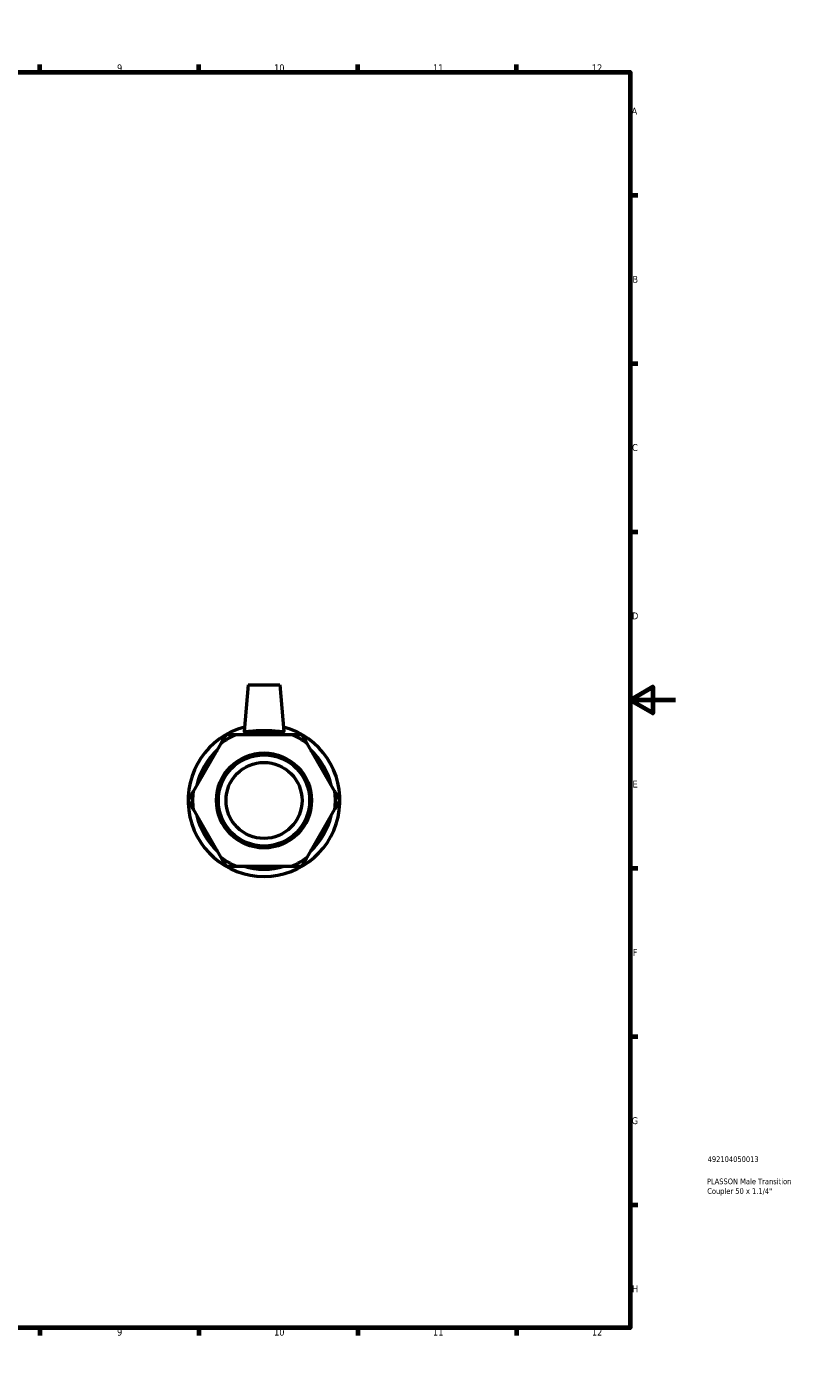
# Model space of a CAD drawing. Header units: millimetres. Extents: x 0 to 895, y -151 to 594.
# Tile 3 of 3: x 555 to 895, y 0 to 594. Entities that reach past the tile are written whole.
import ezdxf

# ---------------------------------------------------------------- set-up
doc = ezdxf.new("R2010")
doc.units = ezdxf.units.MM
for name, color, linetype, lineweight in [('Border (ANSI)', 7, 'Continuous', 70), ('Title (ISO)', 7, 'Continuous', 50), ('Visible (ANSI)', 7, 'Continuous', 50)]:
    doc.layers.add(name, color=color, linetype=linetype, lineweight=lineweight)
doc.styles.add('Note Text (ANSI)', font='tahoma.ttf')
doc.styles.add('Note Text (ISO)', font='tahoma.ttf')

# ---------------------------------------------------------------- blocks, each defined once
blk = doc.blocks.new('Borders Default Border')
at = {"layer": 'Border (ANSI)'}
for p, q in [((70.08, 574), (70.08, 577.45)), ((140.17, 574), (140.17, 577.45)), ((210.25, 574), (210.25, 577.45)), ((280.33, 574), (280.33, 577.45)), ((350.42, 574), (350.42, 577.45)), ((490.58, 574), (490.58, 577.45)), ((560.67, 574), (560.67, 577.45)), ((630.75, 574), (630.75, 577.45)), ((700.83, 574), (700.83, 577.45)), ((770.92, 574), (770.92, 577.45)), ((20, 519.75), (16.55, 519.75)), ((821, 519.75), (824.45, 519.75)), ((20, 445.5), (16.55, 445.5)), ((821, 445.5), (824.45, 445.5)), ((20, 371.25), (16.55, 371.25)), ((821, 371.25), (824.45, 371.25)), ((20, 222.75), (16.55, 222.75)), ((821, 222.75), (824.45, 222.75)), ((20, 148.5), (16.55, 148.5)), ((821, 148.5), (824.45, 148.5)), ((20, 74.25), (16.55, 74.25)), ((821, 74.25), (824.45, 74.25)), ((70.08, 20), (70.08, 16.55)), ((140.17, 20), (140.17, 16.55)), ((210.25, 20), (210.25, 16.55)), ((280.33, 20), (280.33, 16.55)), ((350.42, 20), (350.42, 16.55)), ((490.58, 20), (490.58, 16.55)), ((560.67, 20), (560.67, 16.55)), ((630.75, 20), (630.75, 16.55)), ((700.83, 20), (700.83, 16.55)), ((770.92, 20), (770.92, 16.55))]:
    blk.add_line(p, q, dxfattribs=at)
at = {"layer": 'Border (ANSI)', "flags": 128}
for points in [[(420.5, 594), (420.5, 574), (414.73, 584), (426.27, 584), (420.5, 574)], [(20, 20), (20, 574), (821, 574), (821, 20), (20, 20)], [(0, 297), (20, 297), (10, 302.77), (10, 291.23), (20, 297)], [(841, 297), (821, 297), (831, 302.77), (831, 291.23), (821, 297)], [(420.5, 0), (420.5, 20), (414.73, 10), (426.27, 10), (420.5, 20)]]:
    blk.add_lwpolyline(points, dxfattribs=at)
at = {"layer": 'Border (ANSI)', "color": 230, "true_color": 0xff0080, "attachment_point": 7, "style": 'Note Text (ANSI)'}
for s, insert, char_height in [('1', (34.35, 574.4), 3.05), ('2', (104.2, 574.4), 3.05), ('3', (174.26, 574.34), 3.05), ('4', (244.23, 574.4), 3.05), ('5', (314.48, 574.34), 3.05), ('6', (384.49, 574.34), 3.05), ('7', (454.6, 574.4), 3.05), ('8', (524.63, 574.33), 3.05), ('9', (594.7, 574.34), 3.05), ('10', (663.96, 574.34), 3.048), ('11', (734.04, 574.4), 3.048), ('12', (804.13, 574.4), 3.048), ('A', (16.78, 555.35), 3.05), ('A', (821.63, 555.35), 3.05), ('B', (17.15, 481.1), 3.05), ('B', (821.99, 481.1), 3.05), ('C', (16.95, 406.8), 3.05), ('C', (821.8, 406.8), 3.05), ('D', (16.96, 332.6), 3.05), ('D', (821.81, 332.6), 3.05), ('E', (17.21, 258.35), 3.05), ('E', (822.05, 258.35), 3.05), ('F', (17.29, 184.1), 3.05), ('F', (822.14, 184.1), 3.05), ('G', (16.81, 109.79), 3.05), ('G', (821.66, 109.79), 3.05), ('H', (16.97, 35.6), 3.05), ('H', (821.81, 35.6), 3.05), ('1', (34.35, 16.55), 3.05), ('2', (104.2, 16.55), 3.05), ('3', (174.26, 16.49), 3.05), ('4', (244.23, 16.55), 3.05), ('5', (314.48, 16.49), 3.05), ('6', (384.49, 16.49), 3.05), ('7', (454.6, 16.55), 3.05), ('8', (524.63, 16.48), 3.05), ('9', (594.7, 16.49), 3.05), ('10', (663.96, 16.49), 3.048), ('11', (734.04, 16.55), 3.048), ('12', (804.13, 16.55), 3.048)]:
    blk.add_mtext(s, dxfattribs=dict(at, insert=insert, char_height=char_height))
blk = doc.blocks.new('Title Blocks ISO')
at = {"layer": 'Title (ISO)', "color": 232, "true_color": 0xca0064, "style": 'Note Text (ISO)'}
for tag, p in [('PART_NUMBER_001', (34.16, 73.13)), ('DESCRIPTION_001', (33.84, 63.34)), ('DESCRIPTION_002', (33.98, 59.06))]:
    blk.add_attdef(tag, p, '', height=2.5, dxfattribs=at)

msp = doc.modelspace()

# ---------------------------------------------------------------- linework, layer by layer
at = {"layer": 'Visible (ANSI)'}
for p, q in [((652.506, 303.677), (650.704, 283.087)), ((652.506, 303.677), (666.506, 303.677)), ((666.506, 303.677), (668.307, 283.087)), ((671.75, 281.689), (647.261, 281.689)), ((640.503, 277.788), (628.258, 256.579)), ((690.753, 256.579), (678.508, 277.788)), ((628.258, 248.776), (640.503, 227.567)), ((678.508, 227.567), (690.753, 248.776)), ((647.261, 223.666), (671.75, 223.666))]:
    msp.add_line(p, q, dxfattribs=at)
for radius in [20.955, 20.117, 16.764]:
    msp.add_circle((659.506, 252.677), radius, dxfattribs=at)
for radius, start, end in [(33.5, 104.928361, 75.071639), (31.49, 112.882587, 127.117413), (30.349, 72.928708, 107.071292), (31.49, 52.882587, 67.117413), (30.349, 132.928708, 167.071292), (30.349, 12.928708, 47.071292), (31.49, 172.882587, 187.117413), (31.49, 352.882587, 7.117413), (30.349, 192.928708, 227.071292), (30.349, 312.928708, 347.071292), (31.49, 232.882587, 247.117413), (31.49, 292.882587, 307.117413), (30.349, 252.928708, 287.071292)]:
    msp.add_arc((659.506, 252.677), radius, start, end, dxfattribs=at)
for points in [[(642.756, 281.689), (641.594, 279.678), (640.503, 277.788)], [(647.261, 281.689), (645.078, 281.689), (642.756, 281.689)], [(676.256, 281.689), (673.933, 281.689), (671.75, 281.689)], [(678.508, 277.788), (677.417, 279.678), (676.256, 281.689)], [(628.258, 256.579), (627.167, 254.689), (626.006, 252.677)], [(693.006, 252.677), (691.844, 254.689), (690.753, 256.579)], [(626.006, 252.677), (627.167, 250.666), (628.258, 248.776)], [(690.753, 248.776), (691.844, 250.666), (693.006, 252.677)], [(640.503, 227.567), (641.594, 225.677), (642.756, 223.666)], [(676.256, 223.666), (677.417, 225.677), (678.508, 227.567)], [(642.756, 223.666), (645.078, 223.666), (647.261, 223.666)], [(671.75, 223.666), (673.933, 223.666), (676.256, 223.666)]]:
    msp.add_rational_spline(points, [1, 1.00241153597, 1], degree=2, dxfattribs=at)
msp.add_open_spline([(668.304, 283.055), (668.275, 282.952), (668.029, 282.908), (667.1, 282.94), (666.417, 283.013), (664.863, 283.176), (663.884, 283.275), (661.747, 283.42), (660.59, 283.462), (658.421, 283.462), (657.264, 283.42), (655.128, 283.275), (654.148, 283.176), (652.594, 283.013), (651.911, 282.94), (650.982, 282.908), (650.737, 282.952), (650.704, 283.065), (650.703, 283.076), (650.704, 283.087)], degree=3, knots=[0, 0, 0, 0, 0.3231205, 0.3231205, 0.646241, 0.646241, 0.971519, 0.971519, 1.296797, 1.296797, 1.622075, 1.622075, 1.9473529, 1.9473529, 2.2704734, 2.2704734, 2.5935939, 2.5935939, 2.625309, 2.625309, 2.625309, 2.625309], dxfattribs=at)
msp.add_open_spline([(668.307, 283.087), (668.308, 283.076), (668.307, 283.065), (668.304, 283.055)], degree=3, dxfattribs=at)

# ---------------------------------------------------------------- block references
msp.add_blockref('Borders Default Border', (0, 0))
msp.add_blockref('Title Blocks ISO', (821, 20)).add_auto_attribs({'PART_NUMBER_001': '492104050013', 'DESCRIPTION_001': 'PLASSON Male Transition', 'DESCRIPTION_002': 'Coupler 50 x 1.1/4"'})

doc.saveas('drawing.dxf')
